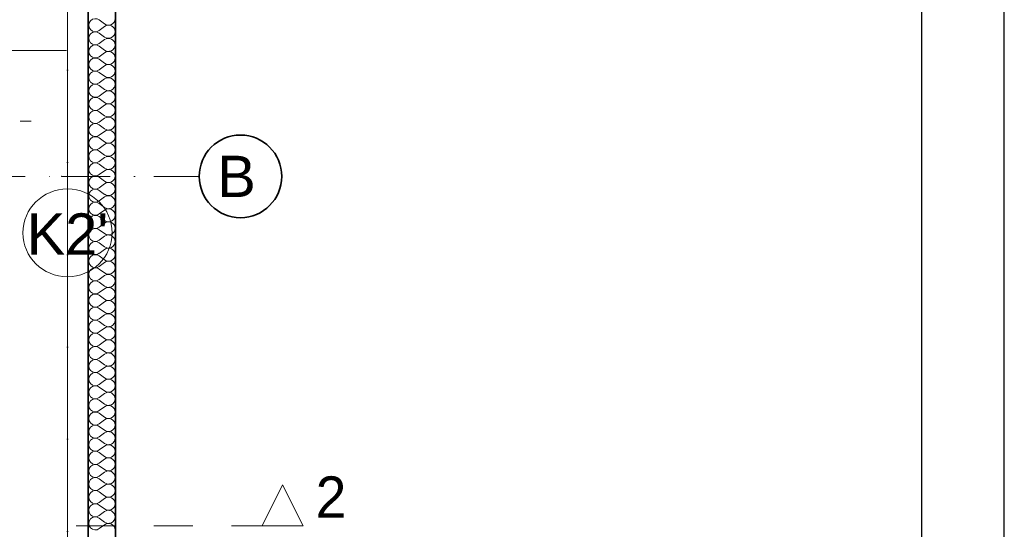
# Model space of a CAD drawing. Header units: millimetres. Extents: x -34676 to 172266, y 39940 to 476087.
# Tile 162 of 256: x 49713 to 56869, y 313082 to 316783. Entities that reach past the tile are written whole.
import ezdxf
from ezdxf.lldxf.tags import DXFTag

# ---------------------------------------------------------------- set-up
doc = ezdxf.new("R2010")
doc.units = ezdxf.units.MM
doc.header["$MEASUREMENT"] = 0
doc.linetypes.add('Kropki i Kreski', pattern=[6.702778, 3.527778, -1.763889, 0, -1.411111])
doc.linetypes.add('Przerywana', pattern=[5.644444, 2.822222, -2.822222])
for name, color, linetype in [('#podkład', 252, 'Continuous'), ('- A - ocieplenie', 7, 'Continuous'), ('_TABELA', 7, 'Continuous'), ('Instalacje - Elektryczne', 7, 'Continuous'), ('IS_Text_Pion_Wodociag', 7, 'Continuous'), ('Konstrukcja - Siatka mod', 7, 'Continuous'), ('Konstrukcja - Stropy', 7, 'Continuous'), ('Konstrukcja - Ściany zewnętrzne', 7, 'Continuous'), ('Znaczniki - Przekroje', 7, 'Continuous'), ('Znaczniki drzwi Archicada', 7, 'Continuous')]:
    doc.layers.add(name, color=color, linetype=linetype)
doc.styles.add('MtXpl_Arial', font='arial.ttf', dxfattribs={"height": 0.2})
doc.styles.get("Standard").update_dxf_attribs({"font": 'arial.ttf'})
doc.styles.add('STYL_AUTOMATYCZNY_6', font='txt')
tags = doc.linetypes.add('SOLID', pattern=[10, 10, 0]).pattern_tags.tags
tags[6:7] = [DXFTag(74, 4), DXFTag(75, 0), DXFTag(340, '0'), DXFTag(46, 0.0), DXFTag(50, 0.0), DXFTag(44, 0.0), DXFTag(45, 0.0)]
tags[4:5] = [DXFTag(74, 4), DXFTag(75, 0), DXFTag(340, '0'), DXFTag(46, 0.0), DXFTag(50, 0.0), DXFTag(44, 0.0), DXFTag(45, 0.0)]

# ---------------------------------------------------------------- blocks, each defined once
blk = doc.blocks.new('ILHKGJHF')
at = {"layer": '- A - ocieplenie', "color": 252, "linetype": 'Continuous', "lineweight": 35, "ltscale": 100}
for p, q in [((49817.6, 328890.5), (49817.6, 316110.5)), ((50017.6, 316310.5), (50017.6, 328890.5))]:
    blk.add_line(p, q, dxfattribs=at)
at = {"layer": '- A - ocieplenie', "color": 252, "linetype": 'Continuous', "lineweight": 13, "ltscale": 100}
for p, q in [((49898.5, 322146.8), (49936.6, 322118.2)), ((49898.5, 322070.6), (49936.6, 322099.2)), ((49898.5, 322051.5), (49936.6, 322023)), ((49898.5, 321975.4), (49936.6, 322003.9)), ((49898.5, 321956.3), (49936.6, 321927.7)), ((49898.5, 321880.1), (49936.6, 321908.7)), ((49898.5, 321861.1), (49936.6, 321832.5)), ((49898.5, 321784.9), (49936.6, 321813.4)), ((49898.5, 321765.8), (49936.6, 321737.3)), ((49898.5, 321689.6), (49936.6, 321718.2)), ((49898.5, 321670.6), (49936.6, 321642)), ((49898.5, 321594.4), (49936.6, 321623)), ((49898.5, 321575.4), (49936.6, 321546.8)), ((49898.5, 321499.2), (49936.6, 321527.7)), ((49898.5, 321480.1), (49936.6, 321451.5)), ((49898.5, 321403.9), (49936.6, 321432.5)), ((49898.5, 321384.9), (49936.6, 321356.3)), ((49898.5, 321308.7), (49936.6, 321337.3)), ((49898.5, 321289.6), (49936.6, 321261.1)), ((49898.5, 321213.4), (49936.6, 321242)), ((49898.5, 321194.4), (49936.6, 321165.8)), ((49898.5, 321118.2), (49936.6, 321146.8)), ((49898.5, 321099.2), (49936.6, 321070.6)), ((49898.5, 321023), (49936.6, 321051.5)), ((49898.5, 321003.9), (49936.6, 320975.4)), ((49898.5, 320927.7), (49936.6, 320956.3)), ((49898.5, 320908.7), (49936.6, 320880.1)), ((49898.5, 320832.5), (49936.6, 320861.1)), ((49898.5, 320813.4), (49936.6, 320784.9)), ((49898.5, 320737.3), (49936.6, 320765.8)), ((49898.5, 320718.2), (49936.6, 320689.6)), ((49898.5, 320642), (49936.6, 320670.6)), ((49898.5, 320623), (49936.6, 320594.4)), ((49898.5, 320546.8), (49936.6, 320575.4)), ((49898.5, 320527.7), (49936.6, 320499.2)), ((49898.5, 320451.5), (49936.6, 320480.1)), ((49898.5, 320432.5), (49936.6, 320403.9)), ((49898.5, 320356.3), (49936.6, 320384.9)), ((49898.5, 320337.3), (49936.6, 320308.7)), ((49898.5, 320261.1), (49936.6, 320289.6)), ((49898.5, 320242), (49936.6, 320213.4)), ((49898.5, 320165.8), (49936.6, 320194.4)), ((49898.5, 320146.8), (49936.6, 320118.2)), ((49898.5, 320070.6), (49936.6, 320099.2)), ((49898.5, 320051.5), (49936.6, 320023)), ((49898.5, 319975.4), (49936.6, 320003.9)), ((49898.5, 319956.3), (49936.6, 319927.7)), ((49898.5, 319880.1), (49936.6, 319908.7)), ((49898.5, 319861.1), (49936.6, 319832.5)), ((49898.5, 319784.9), (49936.6, 319813.4)), ((49898.5, 319765.8), (49936.6, 319737.3)), ((49898.5, 319689.6), (49936.6, 319718.2)), ((49898.5, 319670.6), (49936.6, 319642)), ((49898.5, 319594.4), (49936.6, 319623)), ((49898.5, 319575.4), (49936.6, 319546.8)), ((49898.5, 319499.2), (49936.6, 319527.7)), ((49898.5, 319480.1), (49936.6, 319451.5)), ((49898.5, 319403.9), (49936.6, 319432.5)), ((49898.5, 319384.9), (49936.6, 319356.3)), ((49898.5, 319308.7), (49936.6, 319337.3)), ((49898.5, 319289.6), (49936.6, 319261.1)), ((49898.5, 319213.4), (49936.6, 319242)), ((49898.5, 319194.4), (49936.6, 319165.8)), ((49898.5, 319118.2), (49936.6, 319146.8)), ((49898.5, 319099.2), (49936.6, 319070.6)), ((49898.5, 319023), (49936.6, 319051.5)), ((49898.5, 319003.9), (49936.6, 318975.4)), ((49898.5, 318927.7), (49936.6, 318956.3)), ((49898.5, 318908.7), (49936.6, 318880.1)), ((49898.5, 318832.5), (49936.6, 318861.1)), ((49898.5, 318813.4), (49936.6, 318784.9)), ((49898.5, 318737.3), (49936.6, 318765.8)), ((49898.5, 318718.2), (49936.6, 318689.6)), ((49898.5, 318642), (49936.6, 318670.6)), ((49898.5, 318623), (49936.6, 318594.4)), ((49898.5, 318546.8), (49936.6, 318575.4)), ((49898.5, 318527.7), (49936.6, 318499.2)), ((49898.5, 318451.5), (49936.6, 318480.1))]:
    blk.add_line(p, q, dxfattribs=at)
for centre, start, end in [((49869.9, 322108.7), 53.1301, 306.8699), ((49965.2, 322156.3), 233.1301, 0), ((49869.9, 322013.4), 53.1301, 306.8699), ((49965.2, 322061.1), 0, 126.8699), ((49965.2, 322061.1), 233.1301, 0), ((49965.2, 321965.8), 0, 126.8699), ((49869.9, 321918.2), 53.1301, 306.8699), ((49965.2, 321965.8), 233.1301, 0), ((49965.2, 321870.6), 0, 126.8699), ((49869.9, 321823), 53.1301, 306.8699), ((49965.2, 321870.6), 233.1301, 0), ((49869.9, 321727.7), 53.1301, 306.8699), ((49965.2, 321775.4), 0, 126.8699), ((49965.2, 321775.4), 233.1301, 0), ((49965.2, 321680.1), 0, 126.8699), ((49869.9, 321632.5), 53.1301, 306.8699), ((49965.2, 321680.1), 233.1301, 0), ((49965.2, 321584.9), 0, 126.8699), ((49869.9, 321537.3), 53.1301, 306.8699), ((49965.2, 321584.9), 233.1301, 0), ((49869.9, 321442), 53.1301, 306.8699), ((49965.2, 321489.6), 0, 126.8699), ((49965.2, 321489.6), 233.1301, 0), ((49965.2, 321394.4), 0, 126.8699), ((49869.9, 321346.8), 53.1301, 306.8699), ((49965.2, 321394.4), 233.1301, 0), ((49965.2, 321299.2), 0, 126.8699), ((49869.9, 321251.5), 53.1301, 306.8699), ((49965.2, 321299.2), 233.1301, 0), ((49869.9, 321156.3), 53.1301, 306.8699), ((49965.2, 321203.9), 0, 126.8699), ((49965.2, 321203.9), 233.1301, 0), ((49965.2, 321108.7), 0, 126.8699), ((49869.9, 321061.1), 53.1301, 306.8699), ((49965.2, 321108.7), 233.1301, 0), ((49965.2, 321013.4), 0, 126.8699), ((49869.9, 320965.8), 53.1301, 306.8699), ((49965.2, 321013.4), 233.1301, 0), ((49869.9, 320870.6), 53.1301, 306.8699), ((49965.2, 320918.2), 0, 126.8699), ((49965.2, 320918.2), 233.1301, 0), ((49965.2, 320823), 0, 126.8699), ((49869.9, 320775.4), 53.1301, 306.8699), ((49965.2, 320823), 233.1301, 0), ((49965.2, 320727.7), 0, 126.8699), ((49869.9, 320680.1), 53.1301, 306.8699), ((49965.2, 320727.7), 233.1301, 0), ((49869.9, 320584.9), 53.1301, 306.8699), ((49965.2, 320632.5), 0, 126.8699), ((49965.2, 320632.5), 233.1301, 0), ((49965.2, 320537.3), 0, 126.8699), ((49869.9, 320489.6), 53.1301, 306.8699), ((49965.2, 320537.3), 233.1301, 0), ((49965.2, 320442), 0, 126.8699), ((49869.9, 320394.4), 53.1301, 306.8699), ((49965.2, 320442), 233.1301, 0), ((49869.9, 320299.2), 53.1301, 306.8699), ((49965.2, 320346.8), 0, 126.8699), ((49965.2, 320346.8), 233.1301, 0), ((49965.2, 320251.5), 0, 126.8699), ((49869.9, 320203.9), 53.1301, 306.8699), ((49965.2, 320251.5), 233.1301, 0), ((49965.2, 320156.3), 0, 126.8699), ((49869.9, 320108.7), 53.1301, 306.8699), ((49965.2, 320156.3), 233.1301, 0), ((49869.9, 320013.4), 53.1301, 306.8699), ((49965.2, 320061.1), 0, 126.8699), ((49965.2, 320061.1), 233.1301, 0), ((49965.2, 319965.8), 0, 126.8699), ((49869.9, 319918.2), 53.1301, 306.8699), ((49965.2, 319965.8), 233.1301, 0), ((49965.2, 319870.6), 0, 126.8699), ((49869.9, 319823), 53.1301, 306.8699), ((49965.2, 319870.6), 233.1301, 0), ((49869.9, 319727.7), 53.1301, 306.8699), ((49965.2, 319775.4), 0, 126.8699), ((49965.2, 319775.4), 233.1301, 0), ((49965.2, 319680.1), 0, 126.8699), ((49869.9, 319632.5), 53.1301, 306.8699), ((49965.2, 319680.1), 233.1301, 0), ((49965.2, 319584.9), 0, 126.8699), ((49869.9, 319537.3), 53.1301, 306.8699), ((49965.2, 319584.9), 233.1301, 0), ((49869.9, 319442), 53.1301, 306.8699), ((49965.2, 319489.6), 0, 126.8699), ((49965.2, 319489.6), 233.1301, 0), ((49965.2, 319394.4), 0, 126.8699), ((49869.9, 319346.8), 53.1301, 306.8699), ((49965.2, 319394.4), 233.1301, 0), ((49965.2, 319299.2), 0, 126.8699), ((49869.9, 319251.5), 53.1301, 306.8699), ((49965.2, 319299.2), 233.1301, 0), ((49869.9, 319156.3), 53.1301, 306.8699), ((49965.2, 319203.9), 0, 126.8699), ((49965.2, 319203.9), 233.1301, 0), ((49965.2, 319108.7), 0, 126.8699), ((49869.9, 319061.1), 53.1301, 306.8699), ((49965.2, 319108.7), 233.1301, 0), ((49965.2, 319013.4), 0, 126.8699), ((49869.9, 318965.8), 53.1301, 306.8699), ((49965.2, 319013.4), 233.1301, 0), ((49869.9, 318870.6), 53.1301, 306.8699), ((49965.2, 318918.2), 0, 126.8699), ((49965.2, 318918.2), 233.1301, 0), ((49965.2, 318823), 0, 126.8699), ((49869.9, 318775.4), 53.1301, 306.8699), ((49965.2, 318823), 233.1301, 0), ((49965.2, 318727.7), 0, 126.8699), ((49869.9, 318680.1), 53.1301, 306.8699), ((49965.2, 318727.7), 233.1301, 0), ((49869.9, 318584.9), 53.1301, 306.8699), ((49965.2, 318632.5), 0, 126.8699), ((49965.2, 318632.5), 233.1301, 0), ((49869.9, 318489.6), 53.1301, 306.8699), ((49965.2, 318537.3), 0, 126.8699), ((49965.2, 318537.3), 233.1301, 0), ((49965.2, 318442), 0, 126.8699)]:
    blk.add_arc(centre, 47.6, start, end, dxfattribs=at)
at = {"layer": 'Instalacje - Elektryczne', "color": 252, "linetype": 'Continuous', "lineweight": 0, "ltscale": 100}
blk.add_line((49322.6, 321410.5), (49402.6, 321410.5), dxfattribs=at)
at = {"layer": 'Konstrukcja - Siatka mod', "color": 252, "linetype": 'Kropki i Kreski', "lineweight": 13, "ltscale": 100}
for p, q in [((49667.6, 331696.4), (49667.6, 314731.6)), ((20180, 321010.5), (49624.6, 321010.5)), ((49624.6, 321010.5), (50624.6, 321010.5))]:
    blk.add_line(p, q, dxfattribs=at)
at = {"layer": 'Konstrukcja - Siatka mod', "color": 252, "linetype": 'Continuous', "lineweight": 35, "ltscale": 100}
blk.add_circle((50924.6, 321010.5), 300, dxfattribs=at)
at = {"layer": 'Konstrukcja - Siatka mod', "color": 252, "linetype": 'Kropki i Kreski', "lineweight": 13, "ltscale": 100}
blk.add_point((49624.6, 321010.5), dxfattribs=at)
blk.add_point((49624.6, 321010.5), dxfattribs=at)
at = {"layer": 'Konstrukcja - Stropy', "color": 252, "linetype": 'Continuous', "lineweight": 13, "ltscale": 100}
blk.add_line((49667.6, 316110.5), (49667.6, 328590.5), dxfattribs=at)
at = {"layer": 'Konstrukcja - Ściany zewnętrzne', "color": 252, "linetype": 'Continuous', "lineweight": 35, "ltscale": 100}
blk.add_line((49817.6, 315810.5), (49817.6, 328890.5), dxfattribs=at)
at = {"layer": 'Znaczniki - Przekroje', "color": 252, "linetype": 'Continuous', "lineweight": 13, "ltscale": 100}
for p, q in [((51081.3, 318471), (51231.3, 318771)), ((51231.3, 318771), (51381.3, 318471)), ((51381.3, 318471), (51081.3, 318471))]:
    blk.add_line(p, q, dxfattribs=at)
at = {"layer": 'Znaczniki - Przekroje', "color": 252, "linetype": 'Przerywana', "lineweight": 13, "ltscale": 100}
blk.add_line((49731.3, 318471), (51081.3, 318471), dxfattribs=at)
at = {"layer": 'Znaczniki drzwi Archicada', "color": 252, "linetype": 'Continuous', "lineweight": 13, "ltscale": 100}
blk.add_line((49007.6, 321925.5), (49659.2, 321925.5), dxfattribs=at)
at = {"layer": 'Konstrukcja - Siatka mod', "color": 252, "linetype": 'Continuous', "lineweight": 13, "style": 'MtXpl_Arial'}
blk.add_text('B', height=300, dxfattribs=at).set_placement((50756.8, 320860.5))
at = {"layer": 'Znaczniki - Przekroje', "color": 252, "linetype": 'Continuous', "lineweight": 13, "style": 'STYL_AUTOMATYCZNY_6'}
blk.add_text('2', height=300, dxfattribs=at).set_placement((51471.3, 318531))

msp = doc.modelspace()

# ---------------------------------------------------------------- linework, layer by layer
at = {"layer": '_TABELA', "color": 7}
msp.add_lwpolyline([(14869.3, 328677.4), (56869.3, 328677.4), (14869.3, 328677.4), (14869.3, 298977.4), (56869.3, 298977.4), (56869.3, 328677.4)], dxfattribs=at)
msp.add_lwpolyline([(56269.3, 328067.4), (17369.3, 328067.4), (17369.3, 299587.4), (56269.3, 299587.4)], close=True, dxfattribs=at)
at = {"layer": 'IS_Text_Pion_Wodociag', "color": 7, "linetype": 'SOLID', "lineweight": 18, "ltscale": 10}
msp.add_ellipse((50060.3, 315235), major_axis=(324, 0), ratio=0.983333, dxfattribs=at)

# ---------------------------------------------------------------- block references
at = {"layer": '#podkład'}
msp.add_blockref('ILHKGJHF', (392.7, -5365.3), dxfattribs=at)

# ---------------------------------------------------------------- texts
at = {"layer": 'IS_Text_Pion_Wodociag', "color": 7, "linetype": 'SOLID', "lineweight": 18, "ltscale": 10, "insert": (50060.3, 315076.4), "char_height": 300, "attachment_point": 8}
msp.add_mtext("K2'", dxfattribs=at)

doc.saveas('drawing.dxf')
